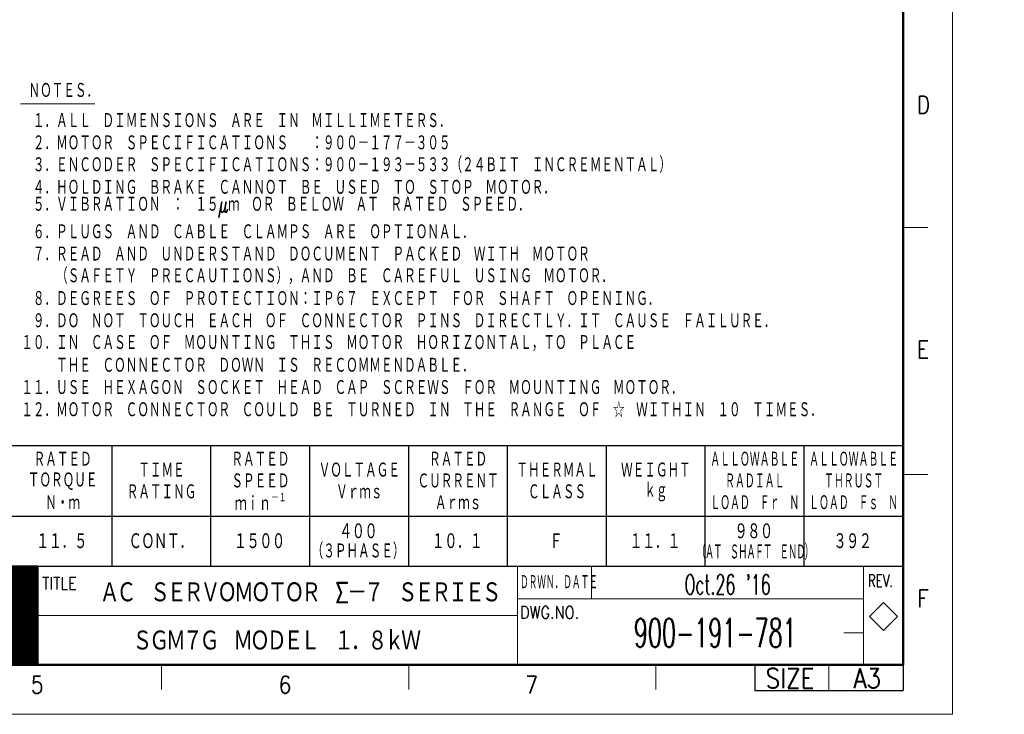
# Model space of a CAD drawing. Header units: millimetres. Extents: x 0 to 1076, y 0 to 742.
# Tile 107 of 124: x 578 to 1076, y 0 to 351. Entities that reach past the tile are written whole.
import ezdxf

# ---------------------------------------------------------------- set-up
doc = ezdxf.new("R2010")
doc.units = ezdxf.units.MM
doc.header["$LTSCALE"] = 0.454724
doc.layers.add('NoLayerName_001', color=7, linetype='Continuous')
doc.styles.get("Standard").update_dxf_attribs({"font": 'txt', "bigfont": 'extfont2'})

# ---------------------------------------------------------------- blocks, each defined once
blk = doc.blocks.new('JZB_0007')
at = {"layer": 'NoLayerName_001', "color": 3, "lineweight": 13}
for s, insert, char_height, attachment_point in [('\\A1;\\W0.8333;\\T0.8000;Ｍ．ＭＵＲＡＫＩ', (84.82, 14.64), 3.27, 5), ("\\A1;\\W0.5882;Oct.26 '16", (237.32, 14.64), 4, 5), ('\\A1;\\W0.8333;\\T0.8000;ＡＣ\u3000ＳＥＲＶＯＭＯＴＯＲ\u3000Σ－７\u3000ＳＥＲＩＥＳ', (110.32, 13.01), 4.36, 4), ('\\A1;\\W0.8333;\\T0.8000;Ｔ．ＨＩＲＯＳＥ', (84.82, 8.14), 3.27, 5), ('\\A1;\\W0.5690;900-191-781', (234.82, 4.89), 5.82, 5), ('\\A1;\\W0.8333;\\T0.8000;ＳＧＭ７Ｇ\u3000ＭＯＤＥＬ\u3000１．８ｋＷ', (145.82, 3.26), 4.36, 5), ('\\A1;\\W0.8333;\\T0.8000;Ｋ．ＡＯＫＩ', (84.82, 1.64), 3.27, 5)]:
    blk.add_mtext(s, dxfattribs=dict(at, insert=insert, char_height=char_height, attachment_point=attachment_point))
blk = doc.blocks.new('*X110')
at = {"color": 7, "linetype": 'Continuous', "lineweight": 13}
for p, q in [((0, 19.8), (40, 19.8)), ((0, 19.65), (40, 19.65)), ((0, 19.5), (40, 19.5)), ((0, 19.35), (40, 19.35)), ((0, 19.2), (40, 19.2)), ((0, 19.05), (40, 19.05)), ((0, 18.9), (40, 18.9)), ((0, 18.75), (40, 18.75)), ((0, 18.6), (40, 18.6)), ((0, 18.45), (40, 18.45)), ((0, 18.3), (40, 18.3)), ((0, 18.15), (40, 18.15)), ((0, 18), (40, 18)), ((0, 17.85), (40, 17.85)), ((0, 17.7), (40, 17.7)), ((0, 17.55), (40, 17.55)), ((0, 17.4), (40, 17.4)), ((0, 17.25), (40, 17.25)), ((0, 17.1), (40, 17.1)), ((0, 16.95), (40, 16.95)), ((0, 16.8), (40, 16.8)), ((0, 16.65), (40, 16.65)), ((0, 16.5), (40, 16.5)), ((0, 16.35), (40, 16.35)), ((0, 16.2), (40, 16.2)), ((0, 16.05), (40, 16.05)), ((0, 15.9), (40, 15.9)), ((0, 15.75), (40, 15.75)), ((0, 15.6), (40, 15.6)), ((0, 15.45), (40, 15.45)), ((0, 15.3), (40, 15.3)), ((0, 15.15), (40, 15.15)), ((0, 15), (40, 15)), ((0, 14.85), (40, 14.85)), ((0, 14.7), (40, 14.7)), ((0, 14.55), (40, 14.55)), ((0, 14.4), (40, 14.4)), ((0, 14.25), (40, 14.25)), ((0, 14.1), (40, 14.1)), ((0, 13.95), (40, 13.95)), ((0, 13.8), (40, 13.8)), ((0, 13.65), (40, 13.65)), ((0, 13.5), (40, 13.5)), ((0, 13.35), (40, 13.35)), ((0, 13.2), (40, 13.2)), ((0, 13.05), (40, 13.05)), ((0, 12.9), (40, 12.9)), ((0, 12.75), (40, 12.75)), ((0, 12.6), (40, 12.6)), ((0, 12.45), (40, 12.45)), ((0, 12.3), (40, 12.3)), ((0, 12.15), (40, 12.15)), ((0, 12), (40, 12)), ((0, 11.85), (40, 11.85)), ((0, 11.7), (40, 11.7)), ((0, 11.55), (40, 11.55)), ((0, 11.4), (40, 11.4)), ((0, 11.25), (40, 11.25)), ((0, 11.1), (40, 11.1)), ((0, 10.95), (40, 10.95)), ((0, 10.8), (40, 10.8)), ((0, 10.65), (40, 10.65)), ((0, 10.5), (40, 10.5)), ((0, 10.35), (40, 10.35)), ((0, 10.2), (40, 10.2)), ((0, 10.05), (40, 10.05)), ((0, 9.9), (40, 9.9)), ((0, 9.75), (40, 9.75)), ((0, 9.6), (40, 9.6)), ((0, 9.45), (40, 9.45)), ((0, 9.3), (40, 9.3)), ((0, 9.15), (40, 9.15)), ((0, 9), (40, 9)), ((0, 8.85), (40, 8.85)), ((0, 8.7), (40, 8.7)), ((0, 8.55), (40, 8.55)), ((0, 8.4), (40, 8.4)), ((0, 8.25), (40, 8.25)), ((0, 8.1), (40, 8.1)), ((0, 7.95), (40, 7.95)), ((0, 7.8), (40, 7.8)), ((0, 7.65), (40, 7.65)), ((0, 7.5), (40, 7.5)), ((0, 7.35), (40, 7.35)), ((0, 7.2), (40, 7.2)), ((0, 7.05), (40, 7.05)), ((0, 6.9), (40, 6.9)), ((0, 6.75), (40, 6.75)), ((0, 6.6), (40, 6.6)), ((0, 6.45), (40, 6.45)), ((0, 6.3), (40, 6.3)), ((0, 6.15), (40, 6.15)), ((0, 6), (40, 6)), ((0, 5.85), (40, 5.85)), ((0, 5.7), (40, 5.7)), ((0, 5.55), (40, 5.55)), ((0, 5.4), (40, 5.4)), ((0, 5.25), (40, 5.25)), ((0, 5.1), (40, 5.1)), ((0, 4.95), (40, 4.95)), ((0, 4.8), (40, 4.8)), ((0, 4.65), (40, 4.65)), ((0, 4.5), (40, 4.5)), ((0, 4.35), (40, 4.35)), ((0, 4.2), (40, 4.2)), ((0, 4.05), (40, 4.05)), ((0, 3.9), (40, 3.9)), ((0, 3.75), (40, 3.75)), ((0, 3.6), (40, 3.6)), ((0, 3.45), (40, 3.45)), ((0, 3.3), (40, 3.3)), ((0, 3.15), (40, 3.15)), ((0, 3), (40, 3)), ((0, 2.85), (40, 2.85)), ((0, 2.7), (40, 2.7)), ((0, 2.55), (40, 2.55)), ((0, 2.4), (40, 2.4)), ((0, 2.25), (40, 2.25)), ((0, 2.1), (40, 2.1)), ((0, 1.95), (40, 1.95)), ((0, 1.8), (40, 1.8)), ((0, 1.65), (40, 1.65)), ((0, 1.5), (40, 1.5)), ((0, 1.35), (40, 1.35)), ((0, 1.2), (40, 1.2)), ((0, 1.05), (40, 1.05)), ((0, 0.9), (40, 0.9)), ((0, 0.75), (40, 0.75)), ((0, 0.6), (40, 0.6)), ((0, 0.45), (40, 0.45)), ((0, 0.3), (40, 0.3)), ((0, 0.15), (40, 0.15)), ((0, 0), (40, 0))]:
    blk.add_line(p, q, dxfattribs=at)
blk = doc.blocks.new('JZB_0008')
at = {"layer": 'NoLayerName_001', "color": 7, "linetype": 'Continuous', "lineweight": 25}
for p, q in [((210, 20), (170, 20)), ((210, 20), (210, 0)), ((170, 0), (210, 0))]:
    blk.add_line(p, q, dxfattribs=at)
blk.add_blockref('*X110', (170, 0.05))

msp = doc.modelspace()

# ---------------------------------------------------------------- linework, layer by layer
at = {"layer": 'NoLayerName_001', "color": 7, "linetype": 'Continuous', "lineweight": 13}
for p, q in [((1050, 0), (1050, 742.5)), ((867.5, 58.3332), (867.5, 75)), ((1015.1124, 56.5458), (1008.0414, 49.4747)), ((1022.1835, 49.4747), (1015.1124, 56.5458)), ((1008.0414, 49.4747), (1015.1124, 42.4037)), ((1015.1124, 42.4037), (1022.1835, 49.4747)), ((987.5, 25), (987.5, 11.9747)), ((1050, 0), (0, 0))]:
    msp.add_line(p, q, dxfattribs=at)
at = {"layer": 'NoLayerName_001', "color": 7, "linetype": 'Continuous', "lineweight": 50}
for p, q in [((1025, 717.5), (1025, 25)), ((1025, 25), (62.5, 25))]:
    msp.add_line(p, q, dxfattribs=at)
at = {"layer": 'NoLayerName_001', "color": 4, "linetype": 'Continuous', "lineweight": 13}
msp.add_line((578.75, 308.75), (616.25, 308.75), dxfattribs=at)
at = {"layer": 'NoLayerName_001', "color": 2, "linetype": 'Continuous', "lineweight": 13}
for p, q in [((1025, 246.25), (1037.5, 246.25)), ((1037.5, 121.25), (1025, 121.25)), ((587.5, 25), (587.5, 75)), ((830, 75), (830, 25)), ((1005, 25), (1005, 75)), ((1005, 74.4747), (1005, 25)), ((587.5, 58.3332), (487.5, 58.3332)), ((830, 58.3332), (1005, 58.3332)), ((830, 50), (587.5, 50)), ((587.5, 41.6719), (487.5, 41.6719)), ((1005, 41.1415), (995, 41.1415)), ((650, 25), (650, 12.5)), ((775, 25), (775, 12.5)), ((900, 25), (900, 12.5))]:
    msp.add_line(p, q, dxfattribs=at)
at = {"layer": 'NoLayerName_001', "color": 7, "linetype": 'Continuous', "lineweight": 25}
for p, q in [((412.5, 136), (1025, 136)), ((625, 75), (625, 136)), ((675, 75), (675, 136)), ((725, 75), (725, 136)), ((775, 75), (775, 136)), ((825, 75), (825, 136)), ((875, 75), (875, 136)), ((925, 75), (925, 136)), ((975, 75), (975, 136)), ((1025, 75), (1025, 136)), ((1025, 75), (1025, 125)), ((1025, 75), (1025, 125)), ((1025, 100), (412.5, 100)), ((62.5, 75), (1025, 75)), ((412.5, 75), (1025, 75)), ((412.5, 75), (1025, 75)), ((412.5, 75), (1025, 75)), ((950, 25), (950, 11.9747)), ((1025, 25), (1025, 12.5)), ((1025, 24.4747), (1025, 11.9747)), ((1025, 24.4747), (1025, 11.9747)), ((950, 11.9747), (1025, 11.9747))]:
    msp.add_line(p, q, dxfattribs=at)

# ---------------------------------------------------------------- block references
at = {"layer": 'NoLayerName_001', "xscale": 2.5, "yscale": 2.5, "zscale": 2.5}
for name, p in [('JZB_0008', (62.5, 25)), ('JZB_0007', (342.9562, 29.0375))]:
    msp.add_blockref(name, p, dxfattribs=at)

# ---------------------------------------------------------------- texts
at = {"layer": 'NoLayerName_001', "color": 7, "lineweight": 13}
for s, insert, char_height, attachment_point in [('\\A1;\\W0.6667;ＮＯＴＥＳ．', (600.3334, 315.5), 8, 5), ('\\A1;\\W0.6667;\u3000１．ＡＬＬ\u3000ＤＩＭＥＮＳＩＯＮＳ\u3000ＡＲＥ\u3000ＩＮ\u3000ＭＩＬＬＩＭＥＴＥＲＳ．', (579.0834, 296.25), 8, 7), ('\\A1;\\W0.6667;\u3000２．ＭＯＴＯＲ\u3000ＳＰＥＣＩＦＩＣＡＴＩＯＮＳ\u3000\u3000：９００－１７７－３０５', (579.0834, 285), 8, 7), ('\\A1;\\W0.6667;\u3000３．ＥＮＣＯＤＥＲ\u3000ＳＰＥＣＩＦＩＣＡＴＩＯＮＳ：９００－１９３－５３３（２４ＢＩＴ\u3000ＩＮＣＲＥＭＥＮＴＡＬ）', (579.0834, 273.75), 8, 7), ('\\A1;\\W0.6667;\u3000４．ＨＯＬＤＩＮＧ\u3000ＢＲＡＫＥ\u3000ＣＡＮＮＯＴ\u3000ＢＥ\u3000ＵＳＥＤ\u3000ＴＯ\u3000ＳＴＯＰ\u3000ＭＯＴＯＲ．', (579.0834, 262.5), 8, 7), ('\\A1;\\W0.6667;\u3000５．ＶＩＢＲＡＴＩＯＮ\u3000：\u3000１５μｍ\u3000ＯＲ\u3000ＢＥＬＯＷ\u3000ＡＴ\u3000ＲＡＴＥＤ\u3000ＳＰＥＥＤ．', (579.0834, 251.25), 8, 7), ('\\A1;\\W0.6667;\u3000６．ＰＬＵＧＳ\u3000ＡＮＤ\u3000ＣＡＢＬＥ\u3000ＣＬＡＭＰＳ\u3000ＡＲＥ\u3000ＯＰＴＩＯＮＡＬ．', (579.0834, 240), 8, 7), ('\\A1;\\W0.6667;\u3000７．ＲＥＡＤ\u3000ＡＮＤ\u3000ＵＮＤＥＲＳＴＡＮＤ\u3000ＤＯＣＵＭＥＮＴ\u3000ＰＡＣＫＥＤ\u3000ＷＩＴＨ\u3000ＭＯＴＯＲ', (579.0834, 228.75), 8, 7), ('\\A1;\\W0.6667;\u3000\u3000\u3000（ＳＡＦＥＴＹ\u3000ＰＲＥＣＡＵＴＩＯＮＳ），ＡＮＤ\u3000ＢＥ\u3000ＣＡＲＥＦＵＬ\u3000ＵＳＩＮＧ\u3000ＭＯＴＯＲ．', (579.0834, 217.5), 8, 7), ('\\A1;\\W0.6667;\u3000８．ＤＥＧＲＥＥＳ\u3000ＯＦ\u3000ＰＲＯＴＥＣＴＩＯＮ：ＩＰ６７\u3000ＥＸＣＥＰＴ\u3000ＦＯＲ\u3000ＳＨＡＦＴ\u3000ＯＰＥＮＩＮＧ．', (579.0834, 206.25), 8, 7), ('\\A1;\\W0.6667;\u3000９．ＤＯ\u3000ＮＯＴ\u3000ＴＯＵＣＨ\u3000ＥＡＣＨ\u3000ＯＦ\u3000ＣＯＮＮＥＣＴＯＲ\u3000ＰＩＮＳ\u3000ＤＩＲＥＣＴＬＹ．ＩＴ\u3000ＣＡＵＳＥ\u3000ＦＡＩＬＵＲＥ．', (579.0834, 195), 8, 7), ('\\A1;\\W0.6667;１０．ＩＮ\u3000ＣＡＳＥ\u3000ＯＦ\u3000ＭＯＵＮＴＩＮＧ\u3000ＴＨＩＳ\u3000ＭＯＴＯＲ\u3000ＨＯＲＩＺＯＮＴＡＬ，ＴＯ\u3000ＰＬＡＣＥ', (579.0834, 183.75), 8, 7), ('\\A1;\\W0.6667;\u3000\u3000\u3000ＴＨＥ\u3000ＣＯＮＮＥＣＴＯＲ\u3000ＤＯＷＮ\u3000ＩＳ\u3000ＲＥＣＯＭＭＥＮＤＡＢＬＥ．', (579.0834, 172.5), 8, 7), ('\\A1;\\W0.6667;１１．ＵＳＥ\u3000ＨＥＸＡＧＯＮ\u3000ＳＯＣＫＥＴ\u3000ＨＥＡＤ\u3000ＣＡＰ\u3000ＳＣＲＥＷＳ\u3000ＦＯＲ\u3000ＭＯＵＮＴＩＮＧ\u3000ＭＯＴＯＲ．', (579.0834, 161.25), 8, 7), ('\\A1;\\W0.6667;１２．ＭＯＴＯＲ\u3000ＣＯＮＮＥＣＴＯＲ\u3000ＣＯＵＬＤ\u3000ＢＥ\u3000ＴＵＲＮＥＤ\u3000ＩＮ\u3000ＴＨＥ\u3000ＲＡＮＧＥ\u3000ＯＦ\u3000☆\u3000ＷＩＴＨＩＮ\u3000１０\u3000ＴＩＭＥＳ．', (579.0834, 150), 8, 7), ('\\A1;\\W0.6667;ＲＡＴＥＤ', (600, 129), 8, 5), ('\\A1;\\W0.6667;ＲＡＴＥＤ', (700, 129), 8, 5), ('\\A1;\\W0.6667;ＲＡＴＥＤ', (800, 129), 8, 5), ('\\A1;\\W0.5000;ＡＬＬＯＷＡＢＬＥ', (950, 129), 8, 5), ('\\A1;\\W0.5000;ＡＬＬＯＷＡＢＬＥ', (1000, 129), 8, 5), ('\\A1;\\W0.6667;ＴＩＭＥ', (650, 123.5), 8, 5), ('\\A1;\\W0.6667;ＶＯＬＴＡＧＥ', (750, 123.5), 8, 5), ('\\A1;\\W0.6667;ＴＨＥＲＭＡＬ', (850, 123.5), 8, 5), ('\\A1;\\W0.6667;ＷＥＩＧＨＴ', (900, 123.5), 8, 5), ('\\A1;\\W0.6667;ＴＯＲＱＵＥ', (600, 118), 8, 5), ('\\A1;\\W0.6667;ＳＰＥＥＤ', (700, 118), 8, 5), ('\\A1;\\W0.6667;ＣＵＲＲＥＮＴ', (800, 118), 8, 5), ('\\A1;\\W0.5000;ＲＡＤＩＡＬ', (950, 118), 8, 5), ('\\A1;\\W0.5000;ＴＨＲＵＳＴ', (1000, 118), 8, 5), ('\\A1;\\W0.6667;ＲＡＴＩＮＧ', (650, 112.5), 8, 5), ('\\A1;\\W0.6667;Ｖｒｍｓ', (750, 112.5), 8, 5), ('\\A1;\\W0.6667;ＣＬＡＳＳ', (850, 112.5), 8, 5), ('\\A1;\\W0.6667;ｋｇ', (900, 112.5), 8, 5), ('\\A1;\\W0.6667;Ｎ・ｍ', (600, 107), 8, 5), ('\\A1;\\W0.6957;ｍｉｎ{\\A1;\\H0.50x;\\S－１^ ;}', (700.1146, 107), 8, 5), ('\\A1;\\W0.6667;Ａｒｍｓ', (800, 107), 8, 5), ('\\A1;\\W0.5000;ＬＯＡＤ\u3000Ｆｒ\u3000Ｎ', (950, 107), 8, 5), ('\\A1;\\W0.5000;ＬＯＡＤ\u3000Ｆｓ\u3000Ｎ', (1000, 107), 8, 5), ('\\A1;\\W0.7152;\\T0.9595;４００', (749.3976, 92.5), 8.5, 5), ('\\A1;\\W0.7152;\\T0.9595;９８０', (949.3976, 92.5), 8.5, 5), ('\\A1;\\W0.7152;\\T0.9595;１１．５', (599.3976, 87.5), 8.5, 5), ('\\A1;\\W0.7152;\\T0.9595;ＣＯＮＴ．', (649.3976, 87.5), 8.5, 5), ('\\A1;\\W0.7152;\\T0.9595;１５００', (699.3976, 87.5), 8.5, 5), ('\\A1;\\W0.7152;\\T0.9595;１０．１', (799.3976, 87.5), 8.5, 5), ('\\A1;\\W0.7152;\\T0.9595;Ｆ', (849.3976, 87.5), 8.5, 5), ('\\A1;\\W0.7152;\\T0.9595;１１．１', (899.3976, 87.5), 8.5, 5), ('\\A1;\\W0.7152;\\T0.9595;３９２', (999.3976, 87.5), 8.5, 5), ('\\A1;\\W0.6667;（３ＰＨＡＳＥ）', (749.3976, 82.5), 8, 5), ('\\A1;\\W0.4167;\\T0.9000;（ＡＴ\u3000ＳＨＡＦＴ\u3000ＥＮＤ）', (950, 82), 8, 5), ('\\A1;\\W0.8600;DWG.NO.', (831.2709, 48.3954), 6.25, 7)]:
    msp.add_mtext(s, dxfattribs=dict(at, insert=insert, char_height=char_height, attachment_point=attachment_point))
at = {"layer": 'NoLayerName_001', "color": 2, "lineweight": 13}
for s, insert, char_height, attachment_point in [('\\A1;\\W0.8600;D', (1031.9441, 303.9257), 8.75, 7), ('\\A1;\\W0.8600;E', (1032.0455, 180.1375), 8.75, 7), ('\\A1;\\W0.4167;ＤＲＷＮ．ＤＡＴＥ', (831.2709, 63.0629), 7.5, 7), ('\\A1;\\W0.7000;REV.', (1007.2097, 64.437), 6.25, 7), ('\\A1;\\W0.8600;TITLE', (589.6035, 63.0823), 6.25, 7), ('\\A1;\\W0.8600;F', (1032.1394, 54.1608), 8.75, 7), ('\\A1;\\W0.8600;SIZE', (967.8239, 13.2247), 10, 8), ('\\A1;\\W0.8600;A3', (1006.8207, 13.2247), 10, 8), ('\\A1;\\W0.8600;5', (583.8857, 10.5652), 8.75, 7), ('\\A1;\\W0.8600;6', (709.2033, 10.5783), 8.75, 7), ('\\A1;\\W0.8600;7', (833.9786, 10.5783), 8.75, 7)]:
    msp.add_mtext(s, dxfattribs=dict(at, insert=insert, char_height=char_height, attachment_point=attachment_point))

doc.saveas('drawing.dxf')
